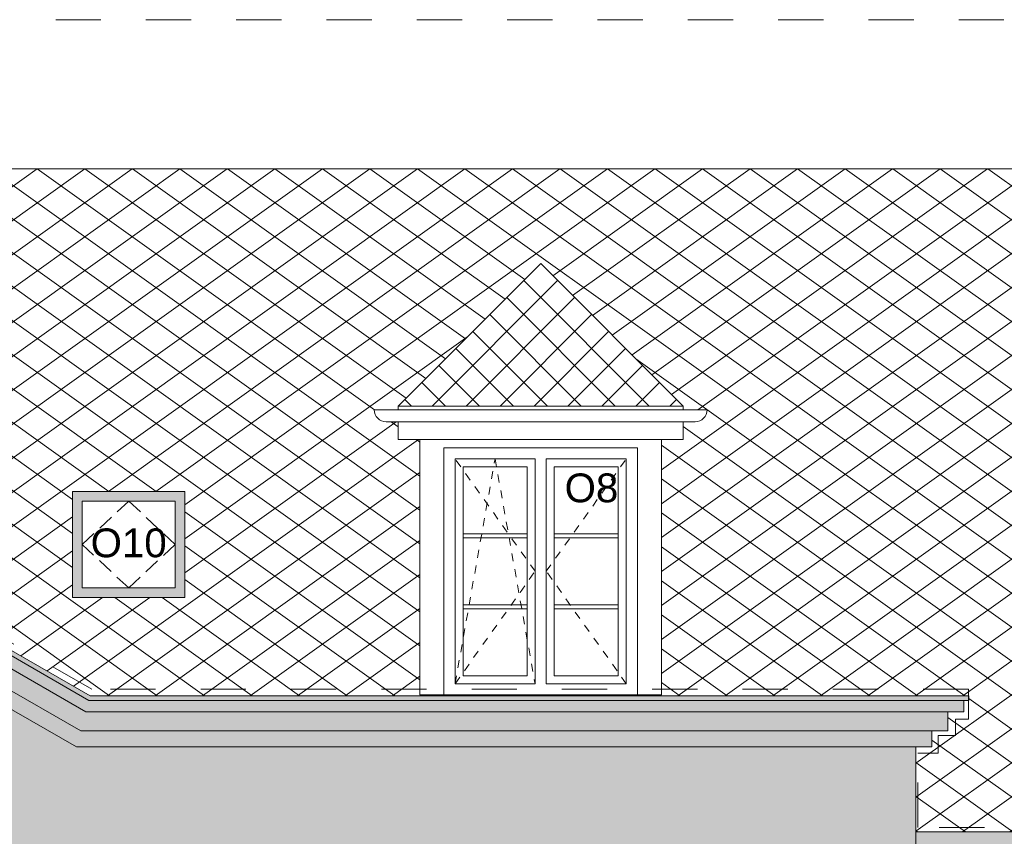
# Model space of a CAD drawing. Extents: x -396299 to -11759, y -15022 to 18278.
# Tile 53 of 205: x -299120 to -292966, y 7930 to 13032. Entities that reach past the tile are written whole.
import ezdxf

# ---------------------------------------------------------------- set-up
doc = ezdxf.new("R2010")
doc.units = 0
doc.header["$MEASUREMENT"] = 0
for name, pattern in [('Dashed', [564.444447, 282.222223, -282.222223]), ('Hidden Line', [100, 50, -50]), ('Krawędzie ukryte', [150, 100, -50])]:
    doc.linetypes.add(name, pattern=pattern)
for name, color, linetype, lineweight, true_color in [('A-Opisy_Nr_Pióra__88', 7, 'Continuous', 20, 0xfd4435), ('Arch okna_Nr_Pióra__114', 7, 'Continuous', 13, 0xf1d696), ('arch wypelnienia_Nr_Pióra__2', 7, 'Continuous', 13, 0x7f7f7f)]:
    doc.layers.add(name, color=color, linetype=linetype, lineweight=lineweight, true_color=true_color)
for name, color, linetype, lineweight in [('Arch okna_Nr_Pióra__32', 34, 'Continuous', 15), ('Arch opisy okien_Nr_Pióra__21', 7, 'Continuous', 13), ('INWENT DACH_Nr_Pióra__21', 7, 'Continuous', 13), ('INWENT ODWODNIENIE_Nr_Pióra__5', 7, 'Continuous', 13), ('INWENT. DRZWI_Nr_Pióra__21', 7, 'Continuous', 13), ('INWENT. OKNA_Nr_Pióra__21', 7, 'Continuous', 13), ('INWENT.ŚCIANY_Nr_Pióra__21', 7, 'Continuous', 13)]:
    doc.layers.add(name, color=color, linetype=linetype, lineweight=lineweight)
doc.styles.add('GENERATED_STYLE_8', font='arial.ttf')

msp = doc.modelspace()

# ---------------------------------------------------------------- hatches: boundary and pattern name
at = {"layer": 'Arch okna_Nr_Pióra__114', "linetype": 'Continuous', "lineweight": 0, "true_color": 0x3c3525}
for points in [[(-309528.7, 8708.2), (-304052.1, 8708.2), (-301378.7, 10242.9), (-298705.4, 8708.2), (-293218.7, 8708.2), (-293218.7, 8778.2), (-298686.7, 8778.2), (-301378.7, 10323.6), (-304070.7, 8778.2), (-309528.7, 8778.2)], [(-309428.7, 8588.2), (-304020.1, 8588.2), (-301378.7, 10104.5), (-298737.4, 8588.2), (-293318.7, 8588.2), (-293318.7, 8708.2), (-298705.4, 8708.2), (-301378.7, 10242.9), (-304052.1, 8708.2), (-309428.7, 8708.2)], [(-309328.7, 8488.2), (-303993.4, 8488.2), (-301378.7, 9989.2), (-298764.1, 8488.2), (-293418.7, 8488.2), (-293418.7, 8588.2), (-298737.4, 8588.2), (-301378.7, 10104.5), (-304020.1, 8588.2), (-309328.7, 8588.2)]]:
    msp.add_hatch(color=39, dxfattribs=at).paths.add_polyline_path(points, flags=0)
at = {"layer": 'Arch okna_Nr_Pióra__114', "linetype": 'Continuous', "lineweight": 0, "true_color": 0x786b4b}
h = msp.add_hatch(color=47, dxfattribs=at)
h.paths.add_polyline_path([(-309228.7, 7878.2), (-301378.7, 7878.2), (-293518.7, 7878.2), (-293518.7, 8488.2), (-298764.1, 8488.2), (-301378.7, 9989.2), (-303993.4, 8488.2), (-309228.7, 8488.2)], flags=0)
h.paths.add_polyline_path([(-301828.7, 8938.2, 1), (-300928.7, 8938.2, 1)], flags=0)
at = {"layer": 'Arch okna_Nr_Pióra__32', "linetype": 'Continuous', "lineweight": 0, "true_color": 0x603000}
for points in [[(-309558.7, 8778.2), (-304070.7, 8778.2), (-301378.7, 10323.6), (-298686.7, 8778.2), (-293188.7, 8778.2), (-293188.7, 8808.2), (-298678.7, 8808.2), (-301078.7, 10186), (-301078.7, 10183.7), (-301216.3, 10264.9), (-301378.7, 10358.2), (-301404.1, 10343.6), (-303228.7, 9296.1), (-304078.7, 8808.2), (-309558.7, 8808.2)], [(-293518.7, 7778.2), (-281558.7, 7778.2), (-281013.7, 7778.2), (-281013.7, 7808.2), (-281558.7, 7808.2), (-281558.7, 7882.6), (-281483.7, 7882.6), (-281483.7, 7883.2, 0.411875), (-281408.7, 7957.6), (-281558.7, 7957.6), (-293518.7, 7957.6)]]:
    msp.add_hatch(color=48, dxfattribs=at).paths.add_polyline_path(points, flags=0)
h = msp.add_hatch(color=48, dxfattribs=at)
h.paths.add_polyline_path([(-298788.7, 9421.5), (-298088.7, 9421.5), (-298088.7, 10084.7), (-298788.7, 10084.7)], flags=0)
h.paths.add_polyline_path([(-298728.7, 9481.5), (-298148.7, 9481.5), (-298148.7, 10024.7), (-298728.7, 10024.7)], flags=0)
at = {"layer": 'arch wypelnienia_Nr_Pióra__2', "linetype": 'Continuous'}
h = msp.add_hatch(dxfattribs=at)
h.set_pattern_fill('Concrete_Block', color=256, style=0, pattern_type=2)
h.set_pattern_definition([(144.4623, (-286239.67, 12100.65), (148.4924, 106.066), []), (35.5377, (-286239.67, 12100.65), (-148.4924, 106.066), [])])
h.paths.add_polyline_path([(-300638.7, 11508.2), (-300323.7, 11508.2), (-299433.7, 10618.2), (-299433.7, 10594.7), (-299283.7, 10594.7, -0.411875), (-299358.7, 10520.3), (-299433.7, 10520.3), (-299433.7, 10408.2), (-299568.7, 10408.2), (-299568.7, 9319.1), (-298678.7, 8808.2), (-293188.7, 8808.2), (-293188.7, 8778.2), (-293218.7, 8778.2), (-293218.7, 8708.2), (-293318.7, 8708.2), (-293318.7, 8588.2), (-293418.7, 8588.2), (-293418.7, 8488.2), (-293518.7, 8488.2), (-293518.7, 7957.6), (-281558.7, 7957.6), (-286239.7, 12100.6), (-290348.7, 12100.6), (-300638.7, 12100.6)], flags=0)
h.paths.add_polyline_path([(-300228.7, 11562), (-300228.7, 11970.2), (-299288.7, 11970.2), (-299288.7, 11562)], flags=0)
h.paths.add_polyline_path([(-289503.7, 9421.5), (-289503.7, 10084.7), (-288803.7, 10084.7), (-288803.7, 9421.5)], flags=0)
h.paths.add_polyline_path([(-298788.7, 9421.5), (-298788.7, 10084.7), (-298088.7, 10084.7), (-298088.7, 9421.5)], flags=0)
h.paths.add_polyline_path([(-287663.7, 10594.7), (-287513.7, 10594.7), (-287513.7, 10618.2), (-286623.7, 11508.2), (-285733.7, 10618.2), (-285733.7, 10594.7), (-285583.7, 10594.7, -0.411875), (-285658.7, 10520.3), (-285733.7, 10520.3), (-285733.7, 10408.2), (-285868.7, 10408.2), (-285868.7, 8813.2), (-287378.7, 8813.2), (-287378.7, 10408.2), (-287513.7, 10408.2), (-287513.7, 10520.3), (-287588.7, 10520.3, -0.411875)], flags=0)
h.paths.add_polyline_path([(-292668.7, 10520.3, -0.411875), (-292743.7, 10594.7), (-292593.7, 10594.7), (-292593.7, 10618.2), (-291703.7, 11508.2), (-290813.7, 10618.2), (-290813.7, 10594.7), (-290663.7, 10594.7, -0.411875), (-290738.7, 10520.3), (-290813.7, 10520.3), (-290813.7, 10408.2), (-290948.7, 10408.2), (-290948.7, 8813.2), (-292458.7, 8813.2), (-292458.7, 10408.2), (-292593.7, 10408.2), (-292593.7, 10520.3)], flags=0)
h.paths.add_polyline_path([(-296828.7, 10520.3, -0.411875), (-296903.7, 10594.7), (-296753.7, 10594.7), (-296753.7, 10618.2), (-295863.7, 11508.2), (-294973.7, 10618.2), (-294973.7, 10594.7), (-294823.7, 10594.7, -0.411875), (-294898.7, 10520.3), (-294973.7, 10520.3), (-294973.7, 10408.2), (-295108.7, 10408.2), (-295108.7, 8813.2), (-296618.7, 8813.2), (-296618.7, 10408.2), (-296753.7, 10408.2), (-296753.7, 10520.3)], flags=0)
h.paths.add_polyline_path([(-289703.7, 11562), (-288763.7, 11562), (-288763.7, 11970.2), (-289703.7, 11970.2)], flags=0)
h = msp.add_hatch(dxfattribs=at)
h.set_pattern_fill('Concrete_Block', color=256, style=0, pattern_type=2)
h.set_pattern_definition([(135, (-295863.74, 11508.18), (106.066, 106.066), []), (45, (-295863.74, 11508.18), (-106.066, 106.066), [])])
h.paths.add_polyline_path([(-296753.7, 10618.2), (-295863.7, 11508.2), (-294973.7, 10618.2)], flags=0)

# ---------------------------------------------------------------- linework, layer by layer
at = {"layer": 'A-Opisy_Nr_Pióra__88', "linetype": 'Dashed'}
for p, q in [((-320343.8, 13032.3), (-286940.6, 13032.3)), ((-298667.9, 8848.5), (-301378.7, 10404.7)), ((-293190.6, 8848.5), (-298667.9, 8848.5)), ((-293190.6, 8662.8), (-293190.6, 8848.5)), ((-293271, 8560.6), (-293271, 8662.8)), ((-293271, 8662.8), (-293190.6, 8662.8)), ((-293379.4, 8449.2), (-293379.4, 8560.6)), ((-293379.4, 8560.6), (-293271, 8560.6)), ((-293506.1, 7984.4), (-293506.1, 8449.2)), ((-293506.1, 8449.2), (-293379.4, 8449.2)), ((-281237.4, 7984.4), (-293506.1, 7984.4))]:
    msp.add_line(p, q, dxfattribs=at)
at = {"layer": 'INWENT DACH_Nr_Pióra__21', "linetype": 'Continuous'}
for p, q in [((-290348.7, 12100.6), (-300638.7, 12100.6)), ((-296753.7, 10618.2), (-295863.7, 11508.2)), ((-294973.7, 10618.2), (-295863.7, 11508.2)), ((-294973.7, 10618.2), (-296753.7, 10618.2)), ((-296753.7, 10594.7), (-296753.7, 10618.2)), ((-294973.7, 10594.7), (-294973.7, 10618.2)), ((-296753.7, 10408.2), (-296753.7, 10520.3)), ((-294973.7, 10408.2), (-294973.7, 10520.3)), ((-294973.7, 10408.2), (-296753.7, 10408.2))]:
    msp.add_line(p, q, dxfattribs=at)
at = {"layer": 'INWENT ODWODNIENIE_Nr_Pióra__5', "linetype": 'Continuous'}
for p, q in [((-294823.7, 10594.7), (-296903.7, 10594.7)), ((-296828.7, 10520.3), (-294898.7, 10520.3)), ((-281408.7, 7957.6), (-293518.7, 7957.6))]:
    msp.add_line(p, q, dxfattribs=at)
for centre, start, end in [((-296828.7, 10595.3), 180, 270), ((-294898.7, 10595.3), 270, 359.54221)]:
    msp.add_arc(centre, 75, start, end, dxfattribs=at)
at = {"layer": 'INWENT. DRZWI_Nr_Pióra__21', "linetype": 'Hidden Line'}
for p, q in [((-296398.7, 8883.2), (-296148.7, 10288.2)), ((-295898.7, 9585.7), (-296398.7, 10288.2)), ((-296148.7, 10288.2), (-295898.7, 8883.2)), ((-295828.7, 9585.7), (-295328.7, 10288.2)), ((-296398.7, 8883.2), (-295898.7, 9585.7)), ((-295328.7, 8883.2), (-295828.7, 9585.7))]:
    msp.add_line(p, q, dxfattribs=at)
at = {"layer": 'INWENT. OKNA_Nr_Pióra__21', "linetype": 'Continuous'}
for p, q in [((-296398.7, 8883.2), (-296398.7, 10288.2)), ((-295898.7, 10288.2), (-296398.7, 10288.2)), ((-295898.7, 8883.2), (-295898.7, 10288.2)), ((-295328.7, 10288.2), (-295828.7, 10288.2)), ((-295828.7, 8883.2), (-295828.7, 10288.2)), ((-295328.7, 8883.2), (-295328.7, 10288.2)), ((-295948.7, 10238.2), (-296348.7, 10238.2)), ((-296348.7, 8933.2), (-296348.7, 10238.2)), ((-295948.7, 8933.2), (-295948.7, 10238.2)), ((-295378.7, 10238.2), (-295778.7, 10238.2)), ((-295778.7, 8933.2), (-295778.7, 10238.2)), ((-295378.7, 8933.2), (-295378.7, 10238.2)), ((-298788.7, 10084.7), (-298788.7, 9421.5)), ((-298088.7, 10084.7), (-298788.7, 10084.7)), ((-298088.7, 9421.5), (-298088.7, 10084.7)), ((-298148.7, 10024.7), (-298728.7, 10024.7)), ((-298728.7, 10024.7), (-298728.7, 9481.5)), ((-298148.7, 9481.5), (-298148.7, 10024.7)), ((-295948.7, 9820.6), (-296348.7, 9820.6)), ((-295948.7, 9794.6), (-296348.7, 9794.6)), ((-295378.7, 9820.6), (-295778.7, 9820.6)), ((-295378.7, 9794.6), (-295778.7, 9794.6)), ((-298728.7, 9481.5), (-298148.7, 9481.5)), ((-298788.7, 9421.5), (-298088.7, 9421.5)), ((-295948.7, 9376.8), (-296348.7, 9376.8)), ((-295378.7, 9376.8), (-295778.7, 9376.8)), ((-295948.7, 9350.8), (-296348.7, 9350.8)), ((-295378.7, 9350.8), (-295778.7, 9350.8)), ((-295948.7, 8933.2), (-296348.7, 8933.2)), ((-295378.7, 8933.2), (-295778.7, 8933.2)), ((-295898.7, 8883.2), (-296398.7, 8883.2)), ((-295328.7, 8883.2), (-295828.7, 8883.2))]:
    msp.add_line(p, q, dxfattribs=at)
at = {"layer": 'INWENT. OKNA_Nr_Pióra__21', "linetype": 'Krawędzie ukryte'}
for p, q in [((-298728.7, 9753.1), (-298438.7, 10024.7)), ((-298438.7, 10024.7), (-298148.7, 9753.1)), ((-298438.7, 9481.5), (-298728.7, 9753.1)), ((-298148.7, 9753.1), (-298438.7, 9481.5))]:
    msp.add_line(p, q, dxfattribs=at)
at = {"layer": 'INWENT.ŚCIANY_Nr_Pióra__21', "linetype": 'Continuous'}
for p, q in [((-296618.7, 8813.2), (-296618.7, 10408.2)), ((-295108.7, 10408.2), (-295108.7, 8813.2)), ((-301378.7, 10358.2), (-298678.7, 8808.2)), ((-295258.7, 10358.2), (-296468.7, 10358.2)), ((-296468.7, 10358.2), (-296468.7, 8813.2)), ((-295258.7, 10358.2), (-295258.7, 8813.2)), ((-301378.7, 10323.6), (-298686.7, 8778.2)), ((-301378.7, 10242.9), (-298705.4, 8708.2)), ((-301378.7, 10104.5), (-298737.4, 8588.2)), ((-301378.7, 9989.2), (-298764.1, 8488.2)), ((-293188.7, 8808.2), (-298678.7, 8808.2)), ((-295108.7, 8813.2), (-296618.7, 8813.2)), ((-293188.7, 8778.2), (-293188.7, 8808.2)), ((-293188.7, 8778.2), (-298686.7, 8778.2)), ((-293218.7, 8708.2), (-293218.7, 8778.2)), ((-298705.4, 8708.2), (-293218.7, 8708.2)), ((-293318.7, 8588.2), (-293318.7, 8708.2)), ((-298737.4, 8588.2), (-293318.7, 8588.2)), ((-293418.7, 8488.2), (-293418.7, 8588.2)), ((-298764.1, 8488.2), (-293418.7, 8488.2)), ((-293518.7, 7808.2), (-293518.7, 8488.2))]:
    msp.add_line(p, q, dxfattribs=at)

# ---------------------------------------------------------------- texts
at = {"layer": 'Arch opisy okien_Nr_Pióra__21', "linetype": 'Continuous', "char_height": 180, "style": 'GENERATED_STYLE_8'}
for s, insert, attachment_point in [('{O8}', (-295378.7, 10197), 3), ('{O10}', (-298438.7, 9853.4), 2)]:
    msp.add_mtext(s, dxfattribs=dict(at, insert=insert, attachment_point=attachment_point))

doc.saveas('drawing.dxf')
